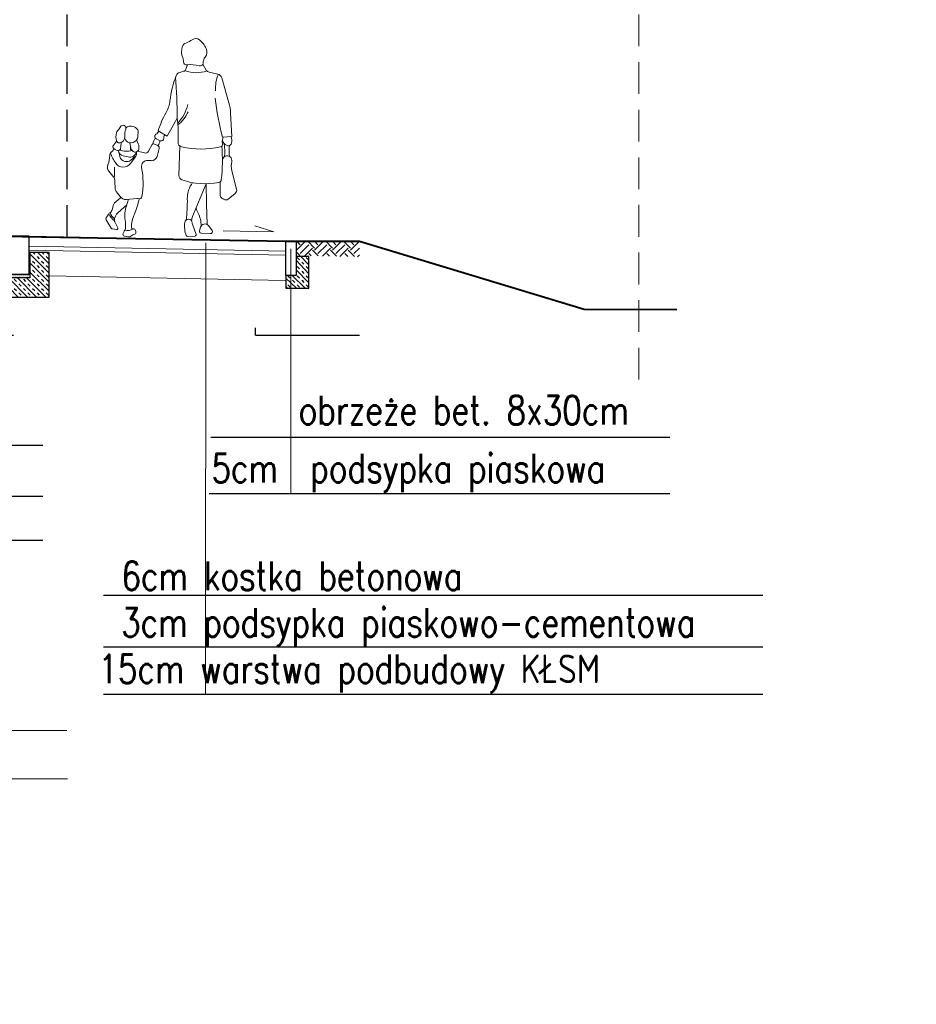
# Model space of a CAD drawing. Header units: metres. Extents: x 0 to 7550187, y 0 to 5738922.
# Tile 4 of 43: x 7549246 to 7549253, y 5738618 to 5738626. Entities that reach past the tile are written whole.
import ezdxf
from ezdxf import colors
from ezdxf.entities.mleader import LeaderData, LeaderLine
from ezdxf.math import Vec2, Vec3

# ---------------------------------------------------------------- set-up
doc = ezdxf.new("R2010")
doc.units = ezdxf.units.M
doc.header["$PDSIZE"] = -1
doc.linetypes.add('DASHED2', pattern=[0.375, 0.25, -0.125])
doc.linetypes.add('HIDDEN', pattern=[0.375, 0.25, -0.125])
for name, color, linetype, lineweight in [('_STYL_HATCH', 7, 'Continuous', 0), ('_STYL_JEZDNIA', 5, 'Continuous', 0), ('_STYL_OPIS', 4, 'Continuous', 0), ('_STYL_TEREN', 4, 'Continuous', 0), ('BETASF1', 164, 'Continuous', 15), ('D_PN_Cell', 7, 'Continuous', 0), ('D_Przekroj_Linia_przekrojowa', 7, 'Continuous', 40), ('LAWY', 5, 'Continuous', 30)]:
    doc.layers.add(name, color=color, linetype=linetype, lineweight=lineweight)
doc.layers.add('_STYL_OPISY', color=7, linetype='Continuous')
doc.layers.add('KRESK', color=8, linetype='Continuous')
doc.layers.add('D_Przekroj_Skrajnia', color=7, linetype='Continuous', lineweight=30, transparency=0.5)
doc.styles.add('APLUS', font='arial.ttf', dxfattribs={"width": 0.6})
doc.styles.add('Romans', font='Romans.shx', dxfattribs={"width": 0.75})
doc.styles.get("Standard").update_dxf_attribs({"font": 'romans.shx', "width": 0.75})

# ---------------------------------------------------------------- blocks, each defined once
blk = doc.blocks.new('*X5')
at = {"color": 0}
for p, q in [((-348.75, 231.25), (-348.75, 231.25)), ((-348.75, 230), (-348.75, 230)), ((-348.4375, 231.875), (-348.4375, 231.875)), ((-348.4375, 230.625), (-348.4375, 230.625)), ((-348.125, 232.5), (-348.125, 232.5)), ((-348.125, 231.25), (-348.125, 231.25)), ((-348.125, 230), (-348.125, 230)), ((-347.8125, 231.875), (-347.8125, 231.875)), ((-347.8125, 230.625), (-347.8125, 230.625)), ((-347.5, 232.5), (-347.5, 232.5)), ((-347.5, 231.25), (-347.5, 231.25)), ((-347.5, 230), (-347.5, 230)), ((-347.1875, 231.875), (-347.1875, 231.875)), ((-347.1875, 230.625), (-347.1875, 230.625)), ((-346.875, 232.5), (-346.875, 232.5)), ((-346.875, 231.25), (-346.875, 231.25)), ((-346.875, 230), (-346.875, 230)), ((-346.5625, 231.875), (-346.5625, 231.875)), ((-346.5625, 230.625), (-346.5625, 230.625)), ((-346.25, 232.5), (-346.25, 232.5)), ((-346.25, 231.25), (-346.25, 231.25)), ((-346.25, 230), (-346.25, 230)), ((-345.9375, 231.875), (-345.9375, 231.875)), ((-345.9375, 230.625), (-345.9375, 230.625)), ((-345.625, 232.5), (-345.625, 232.5)), ((-345.625, 231.25), (-345.625, 231.25)), ((-345.625, 230), (-345.625, 230)), ((-345.3125, 231.875), (-345.3125, 231.875)), ((-345.3125, 230.625), (-345.3125, 230.625)), ((-345, 232.5), (-345, 232.5)), ((-345, 231.25), (-345, 231.25)), ((-345, 230), (-345, 230)), ((-344.6875, 231.875), (-344.6875, 231.875)), ((-344.6875, 230.625), (-344.6875, 230.625)), ((-344.375, 232.5), (-344.375, 232.5)), ((-344.375, 231.25), (-344.375, 231.25)), ((-344.375, 230), (-344.375, 230)), ((-344.0625, 231.875), (-344.0625, 231.875)), ((-344.0625, 230.625), (-344.0625, 230.625)), ((-343.75, 232.5), (-343.75, 232.5)), ((-343.75, 231.25), (-343.75, 231.25)), ((-343.75, 230), (-343.75, 230)), ((-343.4375, 231.875), (-343.4375, 231.875)), ((-343.4375, 230.625), (-343.4375, 230.625)), ((-343.125, 232.5), (-343.125, 232.5)), ((-343.125, 231.25), (-343.125, 231.25)), ((-343.125, 230), (-343.125, 230)), ((-342.8125, 231.875), (-342.8125, 231.875)), ((-342.8125, 230.625), (-342.8125, 230.625)), ((-342.5, 232.5), (-342.5, 232.5)), ((-342.5, 231.25), (-342.5, 231.25)), ((-342.5, 230), (-342.5, 230)), ((-342.1875, 231.875), (-342.1875, 231.875)), ((-342.1875, 230.625), (-342.1875, 230.625)), ((-341.875, 232.5), (-341.875, 232.5)), ((-341.875, 231.25), (-341.875, 231.25)), ((-341.875, 230), (-341.875, 230)), ((-341.5625, 231.875), (-341.5625, 231.875)), ((-341.5625, 230.625), (-341.5625, 230.625)), ((-341.25, 232.5), (-341.25, 232.5)), ((-341.25, 231.25), (-341.25, 231.25)), ((-341.25, 230), (-341.25, 230)), ((-340.9375, 231.875), (-340.9375, 231.875)), ((-340.9375, 230.625), (-340.9375, 230.625)), ((-340.625, 232.5), (-340.625, 232.5)), ((-340.625, 231.25), (-340.625, 231.25)), ((-340.625, 230), (-340.625, 230)), ((-340.3125, 231.875), (-340.3125, 231.875)), ((-340.3125, 230.625), (-340.3125, 230.625)), ((-340, 232.5), (-340, 232.5)), ((-340, 231.25), (-340, 231.25)), ((-340, 230), (-340, 230)), ((-339.6875, 231.875), (-339.6875, 231.875)), ((-339.6875, 230.625), (-339.6875, 230.625)), ((-339.375, 232.5), (-339.375, 232.5)), ((-339.375, 231.25), (-339.375, 231.25)), ((-339.375, 230), (-339.375, 230)), ((-339.0625, 231.875), (-339.0625, 231.875)), ((-339.0625, 230.625), (-339.0625, 230.625)), ((-338.75, 232.5), (-338.75, 232.5)), ((-338.75, 231.25), (-338.75, 231.25)), ((-338.75, 230), (-338.75, 230)), ((-338.4375, 231.875), (-338.4375, 231.875)), ((-338.4375, 230.625), (-338.4375, 230.625)), ((-338.125, 232.5), (-338.125, 232.5)), ((-338.125, 231.25), (-338.125, 231.25)), ((-338.125, 230), (-338.125, 230)), ((-337.8125, 231.875), (-337.8125, 231.875)), ((-337.8125, 230.625), (-337.8125, 230.625)), ((-337.5, 232.5), (-337.5, 232.5)), ((-337.5, 231.25), (-337.5, 231.25)), ((-337.5, 230), (-337.5, 230)), ((-337.1875, 231.875), (-337.1875, 231.875)), ((-337.1875, 230.625), (-337.1875, 230.625)), ((-336.875, 232.5), (-336.875, 232.5)), ((-336.875, 231.25), (-336.875, 231.25)), ((-336.875, 230), (-336.875, 230)), ((-336.5625, 231.875), (-336.5625, 231.875)), ((-336.5625, 230.625), (-336.5625, 230.625)), ((-336.25, 232.5), (-336.25, 232.5)), ((-336.25, 231.25), (-336.25, 231.25)), ((-336.25, 230), (-336.25, 230)), ((-335.9375, 231.875), (-335.9375, 231.875)), ((-335.9375, 230.625), (-335.9375, 230.625)), ((-335.625, 232.5), (-335.625, 232.5)), ((-335.625, 231.25), (-335.625, 231.25)), ((-335.625, 230), (-335.625, 230)), ((-335.3125, 231.875), (-335.3125, 231.875)), ((-335.3125, 230.625), (-335.3125, 230.625)), ((-335, 232.5), (-335, 232.5)), ((-335, 231.25), (-335, 231.25)), ((-335, 230), (-335, 230)), ((-334.6875, 231.875), (-334.6875, 231.875)), ((-334.6875, 230.625), (-334.6875, 230.625)), ((-334.375, 232.5), (-334.375, 232.5)), ((-334.375, 231.25), (-334.375, 231.25)), ((-334.375, 230), (-334.375, 230)), ((-334.0625, 231.875), (-334.0625, 231.875)), ((-334.0625, 230.625), (-334.0625, 230.625)), ((-333.75, 232.5), (-333.75, 232.5)), ((-333.75, 231.25), (-333.75, 231.25)), ((-333.75, 230), (-333.75, 230)), ((-333.4375, 231.875), (-333.4375, 231.875)), ((-333.4375, 230.625), (-333.4375, 230.625)), ((-333.125, 232.5), (-333.125, 232.5)), ((-333.125, 231.25), (-333.125, 231.25)), ((-333.125, 230), (-333.125, 230)), ((-332.8125, 231.875), (-332.8125, 231.875)), ((-332.8125, 230.625), (-332.8125, 230.625)), ((-332.5, 232.5), (-332.5, 232.5)), ((-332.5, 231.25), (-332.5, 231.25)), ((-332.5, 230), (-332.5, 230)), ((-332.1875, 231.875), (-332.1875, 231.875)), ((-332.1875, 230.625), (-332.1875, 230.625)), ((-331.875, 232.5), (-331.875, 232.5)), ((-331.875, 231.25), (-331.875, 231.25)), ((-331.875, 230), (-331.875, 230)), ((-331.5625, 231.875), (-331.5625, 231.875)), ((-331.5625, 230.625), (-331.5625, 230.625)), ((-331.25, 232.5), (-331.25, 232.5)), ((-331.25, 231.25), (-331.25, 231.25)), ((-331.25, 230), (-331.25, 230)), ((-330.9375, 231.875), (-330.9375, 231.875)), ((-330.9375, 230.625), (-330.9375, 230.625)), ((-330.625, 232.5), (-330.625, 232.5)), ((-330.625, 231.25), (-330.625, 231.25)), ((-330.625, 230), (-330.625, 230)), ((-330.3125, 231.875), (-330.3125, 231.875)), ((-330.3125, 230.625), (-330.3125, 230.625)), ((-330, 232.5), (-330, 232.5)), ((-330, 231.25), (-330, 231.25)), ((-330, 230), (-330, 230)), ((-329.6875, 231.875), (-329.6875, 231.875)), ((-329.6875, 230.625), (-329.6875, 230.625)), ((-329.375, 232.5), (-329.375, 232.5)), ((-329.375, 231.25), (-329.375, 231.25)), ((-329.375, 230), (-329.375, 230)), ((-329.0625, 231.875), (-329.0625, 231.875)), ((-329.0625, 230.625), (-329.0625, 230.625)), ((-328.75, 232.5), (-328.75, 232.5)), ((-328.75, 231.25), (-328.75, 231.25)), ((-328.75, 230), (-328.75, 230)), ((-328.4375, 230.625), (-328.4375, 230.625))]:
    blk.add_line(p, q, dxfattribs=at)
blk = doc.blocks.new('*X6')
at = {"color": 0}
for p, q in [((-348.75, 231.25), (-348.75, 231.25)), ((-348.75, 230), (-348.75, 230)), ((-348.4375, 231.875), (-348.4375, 231.875)), ((-348.4375, 230.625), (-348.4375, 230.625)), ((-348.125, 232.5), (-348.125, 232.5)), ((-348.125, 231.25), (-348.125, 231.25)), ((-348.125, 230), (-348.125, 230)), ((-347.8125, 231.875), (-347.8125, 231.875)), ((-347.8125, 230.625), (-347.8125, 230.625)), ((-347.5, 232.5), (-347.5, 232.5)), ((-347.5, 231.25), (-347.5, 231.25)), ((-347.5, 230), (-347.5, 230)), ((-347.1875, 231.875), (-347.1875, 231.875)), ((-347.1875, 230.625), (-347.1875, 230.625)), ((-346.875, 232.5), (-346.875, 232.5)), ((-346.875, 231.25), (-346.875, 231.25)), ((-346.875, 230), (-346.875, 230)), ((-346.5625, 231.875), (-346.5625, 231.875)), ((-346.5625, 230.625), (-346.5625, 230.625)), ((-346.25, 232.5), (-346.25, 232.5)), ((-346.25, 231.25), (-346.25, 231.25)), ((-346.25, 230), (-346.25, 230)), ((-345.9375, 231.875), (-345.9375, 231.875)), ((-345.9375, 230.625), (-345.9375, 230.625)), ((-345.625, 232.5), (-345.625, 232.5)), ((-345.625, 231.25), (-345.625, 231.25)), ((-345.625, 230), (-345.625, 230)), ((-345.3125, 231.875), (-345.3125, 231.875)), ((-345.3125, 230.625), (-345.3125, 230.625)), ((-345, 232.5), (-345, 232.5)), ((-345, 231.25), (-345, 231.25)), ((-345, 230), (-345, 230)), ((-344.6875, 231.875), (-344.6875, 231.875)), ((-344.6875, 230.625), (-344.6875, 230.625)), ((-344.375, 232.5), (-344.375, 232.5)), ((-344.375, 231.25), (-344.375, 231.25)), ((-344.375, 230), (-344.375, 230)), ((-344.0625, 231.875), (-344.0625, 231.875)), ((-344.0625, 230.625), (-344.0625, 230.625)), ((-343.75, 232.5), (-343.75, 232.5)), ((-343.75, 231.25), (-343.75, 231.25)), ((-343.75, 230), (-343.75, 230)), ((-343.4375, 231.875), (-343.4375, 231.875)), ((-343.4375, 230.625), (-343.4375, 230.625)), ((-343.125, 232.5), (-343.125, 232.5)), ((-343.125, 231.25), (-343.125, 231.25)), ((-343.125, 230), (-343.125, 230)), ((-342.8125, 231.875), (-342.8125, 231.875)), ((-342.8125, 230.625), (-342.8125, 230.625)), ((-342.5, 232.5), (-342.5, 232.5)), ((-342.5, 231.25), (-342.5, 231.25)), ((-342.5, 230), (-342.5, 230)), ((-342.1875, 231.875), (-342.1875, 231.875)), ((-342.1875, 230.625), (-342.1875, 230.625)), ((-341.875, 232.5), (-341.875, 232.5)), ((-341.875, 231.25), (-341.875, 231.25)), ((-341.875, 230), (-341.875, 230)), ((-341.5625, 231.875), (-341.5625, 231.875)), ((-341.5625, 230.625), (-341.5625, 230.625)), ((-341.25, 232.5), (-341.25, 232.5)), ((-341.25, 231.25), (-341.25, 231.25)), ((-341.25, 230), (-341.25, 230)), ((-340.9375, 231.875), (-340.9375, 231.875)), ((-340.9375, 230.625), (-340.9375, 230.625)), ((-340.625, 232.5), (-340.625, 232.5)), ((-340.625, 231.25), (-340.625, 231.25)), ((-340.625, 230), (-340.625, 230)), ((-340.3125, 231.875), (-340.3125, 231.875)), ((-340.3125, 230.625), (-340.3125, 230.625)), ((-340, 232.5), (-340, 232.5)), ((-340, 231.25), (-340, 231.25)), ((-340, 230), (-340, 230)), ((-339.6875, 231.875), (-339.6875, 231.875)), ((-339.6875, 230.625), (-339.6875, 230.625)), ((-339.375, 232.5), (-339.375, 232.5)), ((-339.375, 231.25), (-339.375, 231.25)), ((-339.375, 230), (-339.375, 230)), ((-339.0625, 231.875), (-339.0625, 231.875)), ((-339.0625, 230.625), (-339.0625, 230.625)), ((-338.75, 232.5), (-338.75, 232.5)), ((-338.75, 231.25), (-338.75, 231.25)), ((-338.75, 230), (-338.75, 230)), ((-338.4375, 231.875), (-338.4375, 231.875)), ((-338.4375, 230.625), (-338.4375, 230.625)), ((-338.125, 232.5), (-338.125, 232.5)), ((-338.125, 231.25), (-338.125, 231.25)), ((-338.125, 230), (-338.125, 230)), ((-337.8125, 231.875), (-337.8125, 231.875)), ((-337.8125, 230.625), (-337.8125, 230.625)), ((-337.5, 232.5), (-337.5, 232.5)), ((-337.5, 231.25), (-337.5, 231.25)), ((-337.5, 230), (-337.5, 230)), ((-337.1875, 231.875), (-337.1875, 231.875)), ((-337.1875, 230.625), (-337.1875, 230.625)), ((-336.875, 232.5), (-336.875, 232.5)), ((-336.875, 231.25), (-336.875, 231.25)), ((-336.875, 230), (-336.875, 230)), ((-336.5625, 231.875), (-336.5625, 231.875)), ((-336.5625, 230.625), (-336.5625, 230.625)), ((-336.25, 232.5), (-336.25, 232.5)), ((-336.25, 231.25), (-336.25, 231.25)), ((-336.25, 230), (-336.25, 230)), ((-335.9375, 231.875), (-335.9375, 231.875)), ((-335.9375, 230.625), (-335.9375, 230.625)), ((-335.625, 232.5), (-335.625, 232.5)), ((-335.625, 231.25), (-335.625, 231.25)), ((-335.625, 230), (-335.625, 230)), ((-335.3125, 231.875), (-335.3125, 231.875)), ((-335.3125, 230.625), (-335.3125, 230.625)), ((-335, 232.5), (-335, 232.5)), ((-335, 231.25), (-335, 231.25)), ((-335, 230), (-335, 230)), ((-334.6875, 231.875), (-334.6875, 231.875)), ((-334.6875, 230.625), (-334.6875, 230.625)), ((-334.375, 232.5), (-334.375, 232.5)), ((-334.375, 231.25), (-334.375, 231.25)), ((-334.375, 230), (-334.375, 230)), ((-334.0625, 231.875), (-334.0625, 231.875)), ((-334.0625, 230.625), (-334.0625, 230.625)), ((-333.75, 232.5), (-333.75, 232.5)), ((-333.75, 231.25), (-333.75, 231.25)), ((-333.75, 230), (-333.75, 230)), ((-333.4375, 231.875), (-333.4375, 231.875)), ((-333.4375, 230.625), (-333.4375, 230.625)), ((-333.125, 232.5), (-333.125, 232.5)), ((-333.125, 231.25), (-333.125, 231.25)), ((-333.125, 230), (-333.125, 230)), ((-332.8125, 231.875), (-332.8125, 231.875)), ((-332.8125, 230.625), (-332.8125, 230.625)), ((-332.5, 232.5), (-332.5, 232.5)), ((-332.5, 231.25), (-332.5, 231.25)), ((-332.5, 230), (-332.5, 230)), ((-332.1875, 231.875), (-332.1875, 231.875)), ((-332.1875, 230.625), (-332.1875, 230.625)), ((-331.875, 232.5), (-331.875, 232.5)), ((-331.875, 231.25), (-331.875, 231.25)), ((-331.875, 230), (-331.875, 230)), ((-331.5625, 231.875), (-331.5625, 231.875)), ((-331.5625, 230.625), (-331.5625, 230.625)), ((-331.25, 232.5), (-331.25, 232.5)), ((-331.25, 231.25), (-331.25, 231.25)), ((-331.25, 230), (-331.25, 230)), ((-330.9375, 231.875), (-330.9375, 231.875)), ((-330.9375, 230.625), (-330.9375, 230.625)), ((-330.625, 232.5), (-330.625, 232.5)), ((-330.625, 231.25), (-330.625, 231.25)), ((-330.625, 230), (-330.625, 230)), ((-330.3125, 231.875), (-330.3125, 231.875)), ((-330.3125, 230.625), (-330.3125, 230.625)), ((-330, 232.5), (-330, 232.5)), ((-330, 231.25), (-330, 231.25)), ((-330, 230), (-330, 230)), ((-329.6875, 231.875), (-329.6875, 231.875)), ((-329.6875, 230.625), (-329.6875, 230.625)), ((-329.375, 232.5), (-329.375, 232.5)), ((-329.375, 231.25), (-329.375, 231.25)), ((-329.375, 230), (-329.375, 230)), ((-329.0625, 231.875), (-329.0625, 231.875)), ((-329.0625, 230.625), (-329.0625, 230.625)), ((-328.75, 232.5), (-328.75, 232.5)), ((-328.75, 231.25), (-328.75, 231.25)), ((-328.75, 230), (-328.75, 230)), ((-328.4375, 230.625), (-328.4375, 230.625))]:
    blk.add_line(p, q, dxfattribs=at)
blk = doc.blocks.new('*U90')
at = {"layer": 'D_PN_Cell'}
for p, q in [((-0.225, 0.5993), (-0.2531, 0.5541)), ((-0.103, 0.5919), (-0.0918, 0.5569)), ((-0.3757, 0.4947), (-0.4368, 0.3)), ((-0.3431, 0.5242), (-0.2761, 0.5381)), ((-0.0443, 0.5308), (-0.0749, 0.5402)), ((-0.4662, 0.0343), (-0.4518, 0.2217)), ((0.0447, 0.0257), (-0.0318, 0.1702)), ((-0.4662, 0.0343), (-0.3917, 0.0292)), ((0.0447, 0.0257), (0.1149, 0.0673)), ((0.0969, -0.0103), (0.1296, 0.004)), ((-0.0568, -0.0484), (-0.0554, -0.2803)), ((0.1045, -0.0716), (0.12, -0.1352)), ((0.1159, -0.0494), (0.1475, -0.0369)), ((0.1874, -0.0948), (0.1615, -0.0422)), ((0.2836, -0.0082), (0.2699, -0.0395)), ((0.4038, -0.0312), (0.4071, -0.0644)), ((0.4397, -0.0191), (0.4621, -0.0499)), ((0.2734, -0.0956), (0.2188, -0.1094)), ((0.2811, -0.1012), (0.2811, -0.1168)), ((0.3866, -0.1356), (0.348, -0.1436)), ((0.4179, -0.1142), (0.414, -0.1403)), ((0.1654, -0.1688), (0.1905, -0.1675)), ((-0.4709, -0.2354), (-0.5114, -0.3794)), ((0.4637, -0.297), (0.4967, -0.2589)), ((-0.2721, -0.3413), (-0.2785, -0.4992)), ((-0.2721, -0.3413), (-0.1702, -0.601)), ((0.4441, -0.3934), (0.4466, -0.3395)), ((-0.4461, -0.4599), (-0.5014, -0.4125)), ((-0.4203, -0.4635), (-0.4008, -0.4545)), ((0.3978, -0.464), (0.4376, -0.4989)), ((0.4039, -0.4574), (0.4355, -0.4166)), ((-0.2854, -0.6619), (-0.2785, -0.4984)), ((0.3539, -0.4788), (0.2712, -0.4703)), ((0.3379, -0.4771), (0.3529, -0.5285)), ((0.3505, -0.5203), (0.4171, -0.583)), ((0.4904, -0.5959), (0.5105, -0.6274)), ((-0.2957, -0.6706), (-0.3258, -0.7075)), ((-0.2267, -0.7138), (-0.2344, -0.6839)), ((-0.1705, -0.6607), (-0.2003, -0.7426)), ((0.442, -0.6574), (0.4164, -0.7026)), ((0.4679, -0.7071), (0.5104, -0.642)), ((-0.3132, -0.7331), (-0.2396, -0.731)), ((-0.192, -0.7553), (-0.1338, -0.7596)), ((0.3629, -0.7676), (0.3296, -0.7721)), ((0.4253, -0.7162), (0.458, -0.7131))]:
    blk.add_line(p, q, dxfattribs=at)
for centre, radius, start, end in [((-0.0703, 0.6326), 0.2006, 128.3057, 153.0738), ((-0.1654, 0.753), 0.0471, 52.95691, 128.3057), ((-0.0331, 0.9284), 0.1726, 232.9569, 250.274), ((-0.1937, 0.6953), 0.0621, 153.0738, 219.5306), ((-0.1083, 0.7185), 0.0503, 15.9323, 70.274), ((-0.1833, 0.6971), 0.1283, 337.2058, 15.9323), ((-0.2896, 0.6162), 0.0622, 356.2085, 39.53065), ((0.0195, 0.6119), 0.0916, 157.2058, 177.6624), ((-0.2833, 0.5728), 0.0355, 281.6976, 328.137), ((-0.1684, 0.7677), 0.2369, 247.8604, 290.6347), ((-0.2025, 0.6104), 0.0251, 176.2085, 285.0842), ((-0.1357, 0.3626), 0.2316, 81.41872, 105.0842), ((-0.0974, 0.6167), 0.0253, 261.4187, 357.6624), ((-0.0674, 0.5648), 0.0257, 197.7733, 252.8886), ((-0.3343, 0.4818), 0.0433, 101.6976, 162.5881), ((-0.6034, 0.4161), 0.2756, 355.1934, 22.71533), ((-0.0571, 0.4895), 0.0433, 20.06587, 72.88866), ((4.9398, 0.0422), 4.9732, 174.7837, 178.5248), ((-0.7457, 0.2379), 0.7764, 4.99722, 20.06587), ((-2.2253, 0.5684), 1.9113, 343.6125, 352.9352), ((-0.1012, 0.1947), 0.3516, 162.5881, 175.607), ((0.1852, 0.3389), 0.3041, 191.1175, 222.9411), ((0.2607, 0.3259), 0.2338, 184.9972, 208.921), ((0.1195, 0.3183), 0.2552, 201.907, 231.6276), ((0.8503, 0.0226), 0.8944, 170.4991, 182.6478), ((-0.5147, -0.1025), 0.652, 15.09101, 28.92101), ((0.3315, 0.0316), 0.069, 78.67849, 138.3095), ((0.3368, 0.0581), 0.042, 37.65525, 78.67849), ((0.3926, 0.0822), 0.0226, 30.30855, 196.4214), ((0.6258, 0.2185), 0.2476, 210.3085, 219.5402), ((-0.4026, 0.0018), 0.0645, 150.2382, 198.307), ((-0.4542, 0.0257), 0.0676, 296.1542, 339.1454), ((-0.4714, -0.0047), 0.0807, 347.0253, 25.16718), ((0.033, 0.013), 0.0373, 354.3062, 38.30455), ((0.0892, 0.0074), 0.0193, 174.3062, 293.5301), ((0.1713, 0.0954), 0.0679, 206.8147, 235.6382), ((0.1215, 0.0226), 0.0204, 293.5301, 55.6382), ((0.0441, -0.0514), 0.1112, 7.73479, 33.24207), ((0.303, 0.0569), 0.0309, 138.3095, 189.0087), ((0.1535, 0.0332), 0.1205, 354.0334, 9.00872), ((0.3051, 0.0174), 0.0319, 174.0334, 205.0445), ((0.3341, 0.0309), 0.0639, 205.0445, 262.4446), ((0.3239, 0.0241), 0.0578, 287.3513, 337.8377), ((0.2179, 0.0307), 0.1594, 354.7791, 16.42144), ((0.4242, 0.0119), 0.0476, 174.7791, 260.1996), ((0.402, 0.0338), 0.0427, 14.34762, 39.54026), ((0.3417, 0.0183), 0.1049, 336.7204, 14.34762), ((-0.4369, -0.0096), 0.0284, 198.307, 296.1542), ((-0.6789, -0.0751), 0.2335, 348.3603, 9.78503), ((-0.0013, -0.0935), 0.4116, 170.0552, 184.2115), ((1.1516, -0.1805), 1.5466, 174.8241, 184.6523), ((-0.3718, -0.0276), 0.0216, 167.0253, 256.1827), ((-0.2094, 0.6329), 0.7018, 256.1827, 281.3221), ((-0.0786, -0.0204), 0.0355, 281.3221, 2.64779), ((0.1622, -0.0083), 0.0622, 180.6314, 221.5789), ((0.1229, -0.0671), 0.019, 111.6622, 193.752), ((0.1516, -0.0471), 0.011, 26.21464, 111.6622), ((0.3341, -0.0675), 0.0701, 156.3852, 190.1226), ((0.1897, -0.0216), 0.1469, 333.1132, 355.8491), ((0.3304, 0.0034), 0.0361, 262.4446, 287.3513), ((-2.2782, 0.0547), 2.6105, 356.7327, 357.3303), ((0.4806, -0.0571), 0.0739, 185.6344, 202.4261), ((0.5526, -0.083), 0.1437, 177.1225, 184.023), ((0.4195, -0.0152), 0.0202, 260.1996, 336.7204), ((0.4107, -0.0219), 0.076, 286.3367, 316.0655), ((0.4274, -0.0752), 0.0429, 17.82353, 36.0309), ((0.4965, -0.0809), 0.0321, 169.5632, 234.9202), ((0.4564, -0.0659), 0.0125, 316.0655, 17.82353), ((-0.4323, -0.1551), 0.0375, 359.0814, 192.553), ((0.1631, -0.1246), 0.0443, 193.752, 273.086), ((0.2121, -0.0826), 0.0276, 206.2146, 284.1313), ((0.2943, -0.0746), 0.0296, 190.1226, 333.1132), ((0.3364, -0.0879), 0.0569, 193.4992, 281.7023), ((0.3147, -0.1169), 0.0336, 179.8734, 213.5591), ((1.4423, 0.6311), 1.3868, 213.5591, 216.6244), ((0.3832, -0.0914), 0.0964, 199.723, 240.7653), ((0.3667, 0.0626), 0.1614, 252.6801, 287.8721), ((0.3767, -0.0875), 0.0491, 281.7023, 350.9388), ((0.3794, -0.1351), 0.0349, 319.6102, 351.4078), ((0.4274, -0.079), 0.0164, 202.4261, 286.3367), ((0.1572, 0.0116), 0.353, 324.0758, 338.854), ((0.4592, -0.1339), 0.0327, 359.4447, 54.92027), ((0.6971, -0.1362), 0.2052, 179.4447, 200.8996), ((-0.6132, -0.1954), 0.1478, 344.2937, 12.55301), ((0.193, -0.2152), 0.0478, 347.5014, 93.08588), ((0.8549, -0.3619), 0.6301, 167.5014, 188.3616), ((0.3859, -0.1541), 0.0705, 216.6244, 324.0758), ((0.3567, -0.1388), 0.0421, 240.7653, 272.1938), ((0.3557, -0.1149), 0.066, 272.1938, 319.6102), ((0.788, -0.2731), 0.337, 172.2316, 186.7588), ((0.4598, -0.2268), 0.0489, 319.0693, 20.89955), ((-0.3643, -0.3039), 0.0257, 184.6523, 257.6958), ((-0.0913, -0.2805), 0.0359, 287.9896, 0.33684), ((0.5165, -0.3428), 0.07, 139.0693, 177.2523), ((-0.4805, -0.3881), 0.0321, 164.2936, 229.3908), ((-1.5524, -0.3395), 1.1715, 355.5087, 0.79003), ((-0.2516, 0.2131), 0.5548, 257.6958, 287.9896), ((-0.3267, -0.454), 0.2014, 357.6733, 36.29461), ((-0.4304, -0.4416), 0.0241, 229.3908, 294.8188), ((-0.4125, -0.429), 0.0281, 294.8188, 355.5087), ((0.9587, -0.5063), 1.0851, 177.6733, 186.598), ((0.2518, -0.4506), 0.0206, 188.3616, 279.7075), ((0.3596, -0.423), 0.056, 264.1875, 322.2088), ((0.403, -0.3914), 0.0411, 322.2088, 357.2523), ((0.0013, -0.5105), 0.28, 177.5697, 177.6796), ((-0.3966, -0.4761), 0.2081, 331.97, 343.9572), ((0.7029, -0.4105), 0.4527, 187.6894, 203.5905), ((0.2652, -0.529), 0.0589, 84.18748, 99.70748), ((0.1066, -0.6001), 0.2565, 350.7907, 16.21749), ((0.3963, -0.5458), 0.0625, 4.37556, 48.65251), ((0.527, -0.5358), 0.0686, 184.3756, 232.7106), ((-0.0152, -0.6791), 0.224, 151.97, 178.5205), ((-0.2599, -0.6363), 0.0964, 359.9953, 21.428), ((0.063, -0.6899), 0.2456, 357.2806, 23.59048), ((0.3578, -0.646), 0.0865, 358.0338, 46.7494), ((0.3793, -0.5492), 0.106, 307.2546, 340.256), ((0.3228, -0.5064), 0.188, 310.2469, 332.2133), ((0.4728, -0.6071), 0.0209, 32.45734, 52.71059), ((-0.2685, -0.6928), 0.0352, 14.54439, 140.8475), ((-0.2008, -0.6497), 0.0323, 340.015, 356.9926), ((-0.139, -0.6529), 0.0296, 5.64002, 176.9926), ((-0.3335, -0.6721), 0.225, 338.895, 5.64002), ((0.6407, -0.6867), 0.2846, 170.7907, 186.8771), ((0.4259, -0.6484), 0.0184, 330.517, 358.0338), ((0.4991, -0.6346), 0.0135, 326.8225, 32.45734), ((-0.3137, -0.7174), 0.0157, 140.8475, 271.5932), ((-0.24, -0.7173), 0.0138, 271.5932, 14.54439), ((-0.1913, -0.7459), 0.0095, 160.0149, 265.804), ((-0.1331, -0.7495), 0.0102, 265.804, 338.895), ((0.3186, -0.7364), 0.0451, 152.4032, 186.9725), ((0.284, -0.7406), 0.0102, 186.9725, 261.547), ((0.2898, -0.7213), 0.0126, 56.59974, 152.4032), ((0.2751, -0.8006), 0.0504, 43.76058, 81.54701), ((0.2988, -0.7011), 0.00952, 245.9551, 357.2806), ((0.3385, -0.6475), 0.0758, 236.5997, 284.4125), ((0.3268, -0.7511), 0.0212, 223.7606, 277.5837), ((0.3589, -0.7267), 0.00596, 13.41396, 104.4124), ((0.3611, -0.7535), 0.0142, 277.5837, 31.22471), ((0.4355, -0.7084), 0.0729, 193.414, 211.2247), ((0.4244, -0.7071), 0.00918, 150.5168, 275.5572), ((0.4567, -0.6998), 0.0134, 275.5572, 326.8225)]:
    blk.add_arc(centre, radius, start, end, dxfattribs=at)
blk.add_point((-0.4125, -0.4571), dxfattribs=at)
at = {"layer": 'D_PN_Cell', "extrusion": (0, 0, -1), "style": 'APLUS', "width": 0.8, "flags": 9}
blk.add_attdef('ESTCODE', (0.0013, -0.7999), '', height=0.0004, rotation=0.80038, dxfattribs=at)

msp = doc.modelspace()

# ---------------------------------------------------------------- hatches: boundary and pattern name
at = {"layer": '_STYL_HATCH', "lineweight": 0, "transparency": 33554687}
h = msp.add_hatch(dxfattribs=at)
h.set_pattern_fill('EARTH', color=8, scale=0.4, angle=45)
h.set_pattern_definition([(45, (7549350.39206, 5738695.3001), (1e-17, 0.14142136), [0.1, -0.1]), (45, (7549350.36554, 5738695.32662), (1e-17, 0.14142136), [0.1, -0.1]), (45, (7549350.33902, 5738695.35313), (1e-17, 0.14142136), [0.1, -0.1]), (135, (7549350.33902, 5738695.37081), (-0.14142136, 3e-17), [0.1, -0.1]), (135, (7549350.36554, 5738695.39733), (-0.14142136, 3e-17), [0.1, -0.1]), (135, (7549350.39206, 5738695.42384), (-0.14142136, 3e-17), [0.1, -0.1])])
h.paths.add_polyline_path([(7549248.72789, 5738624.02607), (7549248.72789, 5738624.14892), (7549248.22788, 5738624.14892), (7549248.22788, 5738624.03586)])
at = {"layer": '_STYL_OPISY', "transparency": 33554483}
h = msp.add_hatch(dxfattribs=at)
h.set_pattern_fill('ANGLE', color=256)
h.set_pattern_definition([(0, (66524.745, 58128.035), (0, 6.985), [5.08, -1.905]), (90, (66524.745, 58128.035), (-6.985, 4e-16), [5.08, -1.905])])
edge = h.paths.add_edge_path()
edge.add_line((7549248.72908, 5738623.45416), (7549238.04441, 5738623.61441))
edge.add_line((7549238.04441, 5738623.61441), (7549237.93103, 5738623.5161))
edge.add_line((7549237.93103, 5738623.5161), (7549248.72745, 5738623.35415))
at = {"layer": 'KRESK', "linetype": 'Continuous'}
h = msp.add_hatch(dxfattribs=at)
h.set_pattern_fill('TRANS', color=256, scale=0.008, angle=315, style=0)
h.set_pattern_definition([(315, (7549278.1772, 5738610.25266), (0.035921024, 0.035921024), []), (315, (7549278.19516, 5738610.27062), (0.035921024, 0.035921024), [0.0254, -0.0254])])
h.paths.add_polyline_path([(7549246.28414, 5738624.05892), (7549246.13289, 5738624.05892), (7549246.13289, 5738623.85892), (7549245.88289, 5738623.85892), (7549245.88289, 5738623.70892), (7549246.28414, 5738623.70892)])
h = msp.add_hatch(dxfattribs=at)
h.set_pattern_fill('TRANS', color=256, scale=0.008, angle=315, style=0)
h.set_pattern_definition([(315, (66524.66505, 58093.09068), (0.03592102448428, 0.03592102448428), []), (315, (66524.68301, 58093.10864), (0.03592102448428, 0.03592102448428), [0.0254, -0.0254])])
h.paths.add_polyline_path([(7549248.22788, 5738624.0288), (7549248.22788, 5738623.87892), (7549248.14788, 5738623.87892), (7549248.14788, 5738623.77892), (7549248.32788, 5738623.77892), (7549248.32788, 5738624.02892)])

# ---------------------------------------------------------------- linework, layer by layer
at = {"layer": '_STYL_JEZDNIA'}
for p, q in [((7549246.12658, 5738624.10893), (7549248.14657, 5738624.06893)), ((7549246.12609, 5738624.07894), (7549248.14609, 5738624.03894)), ((7549246.28414, 5738623.87633), (7549248.14282, 5738623.83896))]:
    msp.add_line(p, q, dxfattribs=at)
at = {"layer": '_STYL_OPIS', "color": 90, "linetype": 'HIDDEN'}
msp.add_line((7549250.92682, 5738623.05861), (7549250.92682, 5738630.15741), dxfattribs=at)
at = {"layer": '_STYL_OPIS'}
for p, q in [((7549248.05227, 5738624.22249), (7549247.90272, 5738624.26832)), ((7549247.65547, 5738624.23046), (7549248.05227, 5738624.22249))]:
    msp.add_line(p, q, dxfattribs=at)
at = {"layer": '_STYL_OPIS', "color": 5, "ltscale": 0.2}
for p, q in [((7549247.51822, 5738624.13483), (7549247.5167, 5738620.5787)), ((7549246.4252, 5738620.29545), (7549239.08637, 5738620.29545)), ((7549246.42805, 5738619.91545), (7549239.08637, 5738619.91545))]:
    msp.add_line(p, q, dxfattribs=at)
msp.add_lwpolyline([(7549248.18742, 5738624.08968), (7549248.18742, 5738622.15939)], dxfattribs=at)
at = {"layer": '_STYL_OPISY', "color": 5}
for p, q in [((7549251.17128, 5738622.60184), (7549247.5569, 5738622.60184)), ((7549246.23457, 5738622.54073), (7549241.37089, 5738622.54073)), ((7549246.23457, 5738622.13883), (7549241.37089, 5738622.13883)), ((7549251.17128, 5738622.15939), (7549247.54564, 5738622.15939)), ((7549241.37089, 5738621.79497), (7549246.23457, 5738621.79497)), ((7549251.90197, 5738621.35833), (7549246.71292, 5738621.35833)), ((7549251.90197, 5738620.95244), (7549246.71292, 5738620.95244)), ((7549251.90197, 5738620.5787), (7549246.71292, 5738620.5787))]:
    msp.add_line(p, q, dxfattribs=at)
at = {"layer": '_STYL_TEREN', "color": 4}
msp.add_line((7549248.23233, 5738624.14865), (7549248.72789, 5738624.14892), dxfattribs=at)
at = {"layer": 'BETASF1', "color": 4, "lineweight": -3}
msp.add_line((7549246.12789, 5738624.18892), (7549248.14788, 5738624.14892), dxfattribs=at)
msp.add_lwpolyline([(7549245.92789, 5738623.88892), (7549246.12789, 5738623.88892), (7549246.12789, 5738624.18892), (7549245.92789, 5738624.18892)], close=True, dxfattribs=at)
at = {"layer": 'BETASF1', "color": 4, "lineweight": -3, "flags": 128}
msp.add_lwpolyline([(7549248.22788, 5738624.14892), (7549248.22788, 5738624.14892), (7549248.22788, 5738623.87892), (7549248.14788, 5738623.87892), (7549248.14788, 5738624.14892), (7549248.22788, 5738624.14892)], dxfattribs=at)
at = {"layer": 'D_Przekroj_Linia_przekrojowa'}
for points in [[(7549236.6725, 5738623.44698), (7549238.44852, 5738623.96786), (7549238.72853, 5738624.04956), (7549239.49852, 5738624.06794), (7549242.80888, 5738624.11794), (7549245.92789, 5738624.06794), (7549245.92789, 5738624.18892), (7549248.14788, 5738624.14892)], [(7549248.14788, 5738624.14892), (7549248.72789, 5738624.14892), (7549250.49523, 5738623.61309), (7549251.22549, 5738623.61137)]]:
    msp.add_lwpolyline(points, dxfattribs=at)
at = {"layer": 'D_Przekroj_Skrajnia', "linetype": 'DASHED2'}
msp.add_line((7549246.42789, 5738624.18308), (7549246.42789, 5738628.16692), dxfattribs=at)
at = {"layer": 'LAWY'}
msp.add_line((7549246.13289, 5738623.85892), (7549245.92289, 5738623.85892), dxfattribs=at)
msp.add_lwpolyline([(7549245.88289, 5738623.85892), (7549245.88289, 5738623.70892), (7549246.28414, 5738623.70892), (7549246.28414, 5738624.05892), (7549246.13289, 5738624.05892), (7549246.13289, 5738623.85892)], close=True, dxfattribs=at)
at = {"layer": 'LAWY', "elevation": 0}
msp.add_lwpolyline([(7549248.22788, 5738624.0288), (7549248.22788, 5738623.87892), (7549248.14788, 5738623.87892), (7549248.14788, 5738623.77892), (7549248.32788, 5738623.77892), (7549248.32788, 5738624.02892), (7549248.22788, 5738624.0288)], close=True, dxfattribs=at)

# ---------------------------------------------------------------- block references
at = {"layer": 'D_PN_Cell', "extrusion": (0, 0, -1), "xscale": -1, "yscale": -1, "rotation": 181.2476216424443}
msp.add_blockref('*U90', (-7549247.25695, 5738624.94782), dxfattribs=at)
at = {"layer": 'KRESK', "color": 8, "lineweight": 0, "xscale": 0.01, "yscale": 0.01, "zscale": 0.01}
for name in ['*X5', '*X6']:
    msp.add_blockref(name, (7549249.41381, 5738621.56257), dxfattribs=at)

# ---------------------------------------------------------------- texts
at = {"layer": '_STYL_OPIS', "style": 'Romans', "width": 0.8}
for s, p in [('5cm', (7549247.56234, 5738622.24854)), ('podsypka piaskowa', (7549248.33991, 5738622.24854)), ('6cm kostka betonowa', (7549246.8538, 5738621.40064)), ('3cm podsypka piaskowo-cementowa', (7549246.8511, 5738621.03419)), ('15cm warstwa podbudowy KŁSM', (7549246.67182, 5738620.66853))]:
    msp.add_text(s, height=0.225, dxfattribs=at).set_placement(p)
at = {"layer": '_STYL_OPIS', "insert": (7549248.24889, 5738622.92996), "char_height": 0.225, "width": 2.9282144, "attachment_point": 1, "style": 'Romans'}
msp.add_mtext('{\\W0.8;obrzeże bet. 8x30cm}', dxfattribs=at)

# ---------------------------------------------------------------- leaders
at = {"layer": '_STYL_OPIS'}
ml = msp.add_multileader_mtext('Standard', dxfattribs=at)
ml.set_content('{\\W0.85;\\C256;(założono wymianę gruntu Ps+H [otwór 1] na grunt niespoisty nośny,\\Pgrunt w obrębie przepustu należy doprowadzić do parametrów podłoża G1)}', color=5, style='Romans')
ml.set_leader_properties()
ml.build(insert=Vec2(0, 0))
ml.multileader.update_dxf_attribs({"text_left_attachment_type": 6, "text_right_attachment_type": 6, "dogleg_length": 0.03678, "arrow_head_size": 0.1})
ctx = ml.context
ctx.base_point, ctx.char_height, ctx.arrow_head_size, ctx.landing_gap_size, ctx.plane_origin = Vec3(7549263.99159, 5738672.44537), 0.125, 0.1, 0.04, Vec3(7549264.252, 5738672.50888)
ctx.left_attachment, ctx.right_attachment = 6, 6
notes = []
notes.append((ctx, [(0, (0, 0, 0), (0, 0), (1, 0), 1, [])]))
ctx.mtext.insert, ctx.mtext.flow_direction = Vec3(7549264.03159, 5738672.61204), 5
ml = msp.add_multileader_mtext('Standard', dxfattribs=at)
ml.set_content('{\\W0.85;\\C256;Wykopy}', color=5, style='Romans')
ml.set_leader_properties()
ml.build(insert=Vec2(0, 0))
ml.multileader.update_dxf_attribs({"text_left_attachment_type": 6, "text_right_attachment_type": 6, "dogleg_length": 0.03678, "arrow_head_size": 0.2})
ctx = ml.context
ctx.base_point, ctx.char_height, ctx.arrow_head_size, ctx.landing_gap_size, ctx.plane_origin = Vec3(7549283.20614, 5738671.5904), 0.25, 0.2, 0.08, Vec3(7549283.72696, 5738671.71742)
ctx.left_attachment, ctx.right_attachment = 6, 6
notes.append((ctx, [(0, (0, 0, 0), (0, 0), (1, 0), 1, [])]))
ctx.mtext.insert, ctx.mtext.width, ctx.mtext.flow_direction = Vec3(7549283.28614, 5738671.92373), 4.115638, 5
ml = msp.add_multileader_mtext('Standard', dxfattribs=at)
ml.set_content('{\\W0.85;\\C256;10,5m2x12,3m-(4,2m2*11,7m)=80,01m3}', color=5, style='Romans')
ml.set_leader_properties()
ml.build(insert=Vec2(0, 0))
ml.multileader.update_dxf_attribs({"text_left_attachment_type": 6, "text_right_attachment_type": 6, "dogleg_length": 0.03678, "arrow_head_size": 0.2})
ctx = ml.context
ctx.base_point, ctx.char_height, ctx.arrow_head_size, ctx.landing_gap_size, ctx.plane_origin = Vec3(7549283.20614, 5738670.68915), 0.25, 0.2, 0.08, Vec3(7549283.72696, 5738670.81616)
ctx.left_attachment, ctx.right_attachment = 6, 6
notes.append((ctx, [(0, (0, 0, 0), (0, 0), (1, 0), 1, [])]))
ctx.mtext.insert, ctx.mtext.width, ctx.mtext.flow_direction = Vec3(7549283.28614, 5738671.02248), 4.115638, 5
ml = msp.add_multileader_mtext('Standard', dxfattribs=at)
ml.set_content('{\\W0.85;\\C256;0,15m2*6m=0.9m3}', color=5, style='Romans')
ml.set_leader_properties()
ml.build(insert=Vec2(0, 0))
ml.multileader.update_dxf_attribs({"text_left_attachment_type": 6, "text_right_attachment_type": 6, "dogleg_length": 0.03678, "arrow_head_size": 0.2})
ctx = ml.context
ctx.base_point, ctx.char_height, ctx.arrow_head_size, ctx.landing_gap_size, ctx.plane_origin = Vec3(7549289.41481, 5738669.52038), 0.25, 0.2, 0.08, Vec3(7549289.93562, 5738669.61407)
ctx.left_attachment, ctx.right_attachment = 6, 6
notes.append((ctx, [(0, (0, 0, 0), (0, 0), (1, 0), 1, [])]))
ctx.mtext.insert, ctx.mtext.width, ctx.mtext.flow_direction = Vec3(7549289.49481, 5738669.82038), 2.3428221, 5
ml = msp.add_multileader_mtext('Standard', dxfattribs=at)
ml.set_content('{\\W0.85;\\C256;0,12m2*3m=0.36m3}', color=5, style='Romans')
ml.set_leader_properties()
ml.build(insert=Vec2(0, 0))
ml.multileader.update_dxf_attribs({"text_left_attachment_type": 6, "text_right_attachment_type": 6, "dogleg_length": 0.03678, "arrow_head_size": 0.2})
ctx = ml.context
ctx.base_point, ctx.char_height, ctx.arrow_head_size, ctx.landing_gap_size, ctx.plane_origin = Vec3(7549280.71328, 5738669.46618), 0.25, 0.2, 0.08, Vec3(7549281.2341, 5738669.55986)
ctx.left_attachment, ctx.right_attachment = 6, 6
notes.append((ctx, [(0, (0, 0, 0), (0, 0), (1, 0), 1, [])]))
ctx.mtext.insert, ctx.mtext.width, ctx.mtext.flow_direction = Vec3(7549280.79328, 5738669.76618), 2.3428221, 5
ml = msp.add_multileader_mtext('Standard', dxfattribs=at)
ml.set_content('{\\W0.85;\\C256;0,37m2*11,7m=4.33m3}', color=5, style='Romans')
ml.set_leader_properties()
ml.build(insert=Vec2(0, 0))
ml.multileader.update_dxf_attribs({"text_left_attachment_type": 6, "text_right_attachment_type": 6, "dogleg_length": 0.03678, "arrow_head_size": 0.2})
ctx = ml.context
ctx.base_point, ctx.char_height, ctx.arrow_head_size, ctx.landing_gap_size, ctx.plane_origin = Vec3(7549285.23065, 5738669.04263), 0.25, 0.2, 0.08, Vec3(7549285.75147, 5738669.13632)
ctx.left_attachment, ctx.right_attachment = 6, 6
notes.append((ctx, [(0, (0, 0, 0), (0, 0), (1, 0), 1, [])]))
ctx.mtext.insert, ctx.mtext.width, ctx.mtext.flow_direction = Vec3(7549285.31065, 5738669.34263), 2.3428221, 5
ml = msp.add_multileader_mtext('Standard', dxfattribs=at)
ml.set_content('{\\W0.85;\\C256;10,5m2x12,3m-(1,33m2*12,3m)+0,7*2}', color=5, style='Romans')
ml.set_leader_properties()
ml.build(insert=Vec2(0, 0))
ml.multileader.update_dxf_attribs({"text_left_attachment_type": 6, "text_right_attachment_type": 6, "dogleg_length": 0.03678, "arrow_head_size": 0.2})
ctx = ml.context
ctx.base_point, ctx.char_height, ctx.arrow_head_size, ctx.landing_gap_size, ctx.plane_origin = Vec3(7549283.18923, 5738667.52439), 0.25, 0.2, 0.08, Vec3(7549283.71005, 5738667.65141)
ctx.left_attachment, ctx.right_attachment = 6, 6
notes.append((ctx, [(0, (0, 0, 0), (0, 0), (1, 0), 1, [])]))
ctx.mtext.insert, ctx.mtext.width, ctx.mtext.flow_direction = Vec3(7549283.26923, 5738667.85773), 4.115638, 5
at = {"layer": '_STYL_OPISY', "linetype": 'Continuous'}
ml = msp.add_multileader_mtext('Standard', dxfattribs=at)
ml.set_content('{\\fArial|b0|i0|c238|p34;\\W0.95;DW807}', color=256)
ml.set_leader_properties(linetype='Continuous')
ml.build(insert=Vec2(0, 0))
ml.multileader.update_dxf_attribs({"text_right_attachment_type": 6, "dogleg_length": 0.36, "arrow_head_size": 0.06532})
ctx = ml.context
ctx.base_point, ctx.char_height, ctx.arrow_head_size, ctx.landing_gap_size, ctx.plane_origin, ctx.plane_x_axis, ctx.plane_y_axis = Vec3(7549922.91842, 5738705.78773), 0.54432, 0.06532, 0.03266, Vec3(7549915.78608, 5738708.33501), Vec3(0.8980722, 0.439848), Vec3(-0.439848, 0.8980722)
ctx.right_attachment, ctx.text_align_type = 6, 2
notes.append((ctx, [(0, (0, 0, 0), (0, 0), (1, 0), 1, [])]))
ctx.mtext.insert, ctx.mtext.text_direction, ctx.mtext.rotation, ctx.mtext.alignment, ctx.mtext.flow_direction = Vec3(7549924.90976, 5738707.07125), Vec3(0.8980722, 0.439848), 0.4554294, 3, 5
ml = msp.add_multileader_mtext('Standard', dxfattribs=at)
ml.set_content('{\\fArial|b0|i0|c238|p34;\\W0.95;GARWOLIN}', color=256)
ml.set_leader_properties(linetype='Continuous')
ml.build(insert=Vec2(0, 0))
ml.multileader.update_dxf_attribs({"text_right_attachment_type": 6, "dogleg_length": 0.36, "arrow_head_size": 0.054})
ctx = ml.context
ctx.base_point, ctx.char_height, ctx.arrow_head_size, ctx.landing_gap_size, ctx.plane_origin, ctx.plane_x_axis, ctx.plane_y_axis = Vec3(7549922.68643, 5738702.77508), 0.45, 0.054, 0.027, Vec3(7549916.82354, 5738705.09313), Vec3(0.91515, 0.4031135), Vec3(-0.4031135, 0.91515)
ctx.right_attachment, ctx.text_align_type = 6, 2
notes.append((ctx, [(0, (0, 0, 0), (0, 0), (1, 0), 1, [])]))
ctx.mtext.insert, ctx.mtext.text_direction, ctx.mtext.rotation, ctx.mtext.alignment, ctx.mtext.flow_direction = Vec3(7549925.5208, 5738704.27364), Vec3(0.91515, 0.4031135), 0.4149165, 3, 5
ml = msp.add_multileader_mtext('Standard', dxfattribs=at)
ml.set_content('{\\fArial|b0|i0|c238|p34;\\W0.95;MACIEJOWICE}', color=256)
ml.set_leader_properties(linetype='Continuous')
ml.build(insert=Vec2(0, 0))
ml.multileader.update_dxf_attribs({"text_right_attachment_type": 6, "dogleg_length": 0.36, "arrow_head_size": 0.054})
ctx = ml.context
ctx.base_point, ctx.char_height, ctx.arrow_head_size, ctx.landing_gap_size, ctx.plane_origin, ctx.plane_x_axis, ctx.plane_y_axis = Vec3(7549898.48062, 5738695.72685), 0.45, 0.054, 0.027, Vec3(7549903.75997, 5738702.85813), Vec3(0.9196446, 0.3927516), Vec3(-0.3927516, 0.9196446)
ctx.right_attachment = 6
notes.append((ctx, [(0, (0, 0, 0), (0, 0), (1, 0), 1, [])]))
ctx.mtext.insert, ctx.mtext.text_direction, ctx.mtext.rotation, ctx.mtext.flow_direction = Vec3(7549898.41557, 5738695.9479), Vec3(0.9196446, 0.3927516), 0.4036217, 5
at = {"layer": '_STYL_OPISY'}
ml = msp.add_multileader_mtext('Standard', dxfattribs=at)
ml.set_content('{\\W0.85;\\C256;chodnik}', color=5, style='Romans')
ml.set_leader_properties(color=256, lineweight=-1)
ml.build(insert=Vec2(0, 0))
ml.multileader.update_dxf_attribs({"text_left_attachment_type": 6, "text_right_attachment_type": 6, "dogleg_length": 0.07355, "arrow_head_size": 0.2})
ctx = ml.context
ctx.base_point, ctx.char_height, ctx.arrow_head_size, ctx.landing_gap_size, ctx.plane_origin = Vec3(7549911.27105, 5738695.04221), 0.3, 0.2, 0.08, Vec3(7549912.20485, 5738694.70922)
ctx.left_attachment, ctx.right_attachment = 6, 6
notes.append((ctx, [(0, (0, 0, 0), (0, 0), (1, 0), 1, [])]))
ctx.mtext.insert, ctx.mtext.flow_direction = Vec3(7549911.35105, 5738695.40221), 5
for ctx, leaders in notes:
    for number, flags, end, landing, length, lines in leaders:
        leader = LeaderData()
        leader.index, (leader.has_last_leader_line, leader.has_dogleg_vector, leader.attachment_direction) = number, flags
        leader.last_leader_point, leader.dogleg_vector, leader.dogleg_length = Vec3(end), Vec3(landing), length
        for number, points, colour, breaks in lines:
            line = LeaderLine()
            line.index, line.vertices, line.color, line.breaks = number, Vec3.list(points), colors.encode_raw_color(colour), breaks
            leader.lines.append(line)
        ctx.leaders.append(leader)

doc.saveas('drawing.dxf')
